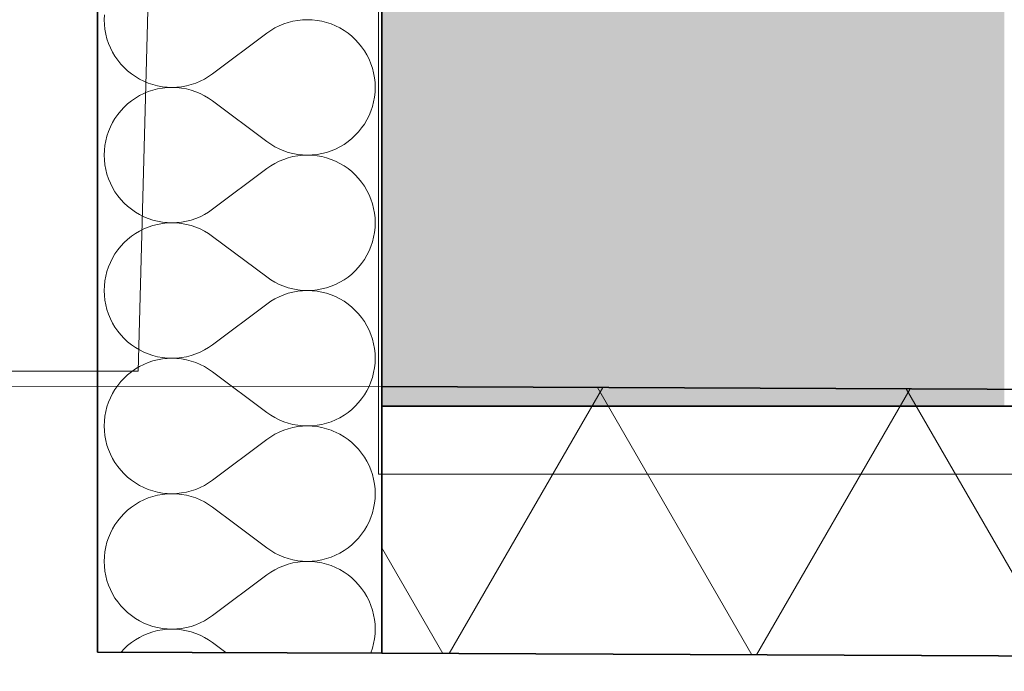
# Model space of a CAD drawing. Header units: millimetres. Extents: x 82175 to 237000, y 24756 to 471700.
# Tile 140 of 256: x 92576 to 93130, y 373202 to 373569. Entities that reach past the tile are written whole.
import ezdxf

# ---------------------------------------------------------------- set-up
doc = ezdxf.new("R2010")
doc.units = ezdxf.units.MM
for name, color, linetype in [('- A - ocieplenie', 8, 'Continuous'), ('Konstrukcja - Stropy', 8, 'Continuous'), ('Konstrukcja - Ściany zewnętrzne', 8, 'Continuous')]:
    doc.layers.add(name, color=color, linetype=linetype)

# ---------------------------------------------------------------- blocks, each defined once
blk = doc.blocks.new('*X27')
at = {"layer": '- A - ocieplenie', "linetype": 'Continuous', "lineweight": 13, "ltscale": 100}
for p, q in [((19911.38, 382868.09), (19910.48, 382868.46)), ((19913.82, 382866.87), (19911.38, 382868.09)), ((19916.16, 382865.49), (19913.82, 382866.87)), ((19918.39, 382863.93), (19916.16, 382865.49)), ((19920.51, 382862.23), (19918.39, 382863.93)), ((19922.5, 382860.38), (19920.51, 382862.23)), ((19924.36, 382858.38), (19922.5, 382860.38)), ((19926.07, 382856.27), (19924.36, 382858.38)), ((19927.62, 382854.03), (19926.07, 382856.27)), ((19929.01, 382851.69), (19927.62, 382854.03)), ((19930.23, 382849.26), (19929.01, 382851.69)), ((19931.27, 382846.75), (19930.23, 382849.26)), ((19932.13, 382844.17), (19931.27, 382846.75)), ((19932.8, 382841.53), (19932.13, 382844.17)), ((19933.28, 382838.85), (19932.8, 382841.53)), ((19933.57, 382836.15), (19933.28, 382838.85)), ((19933.67, 382833.43), (19933.57, 382836.15)), ((19933.57, 382830.71), (19933.67, 382833.43)), ((19932.8, 382825.33), (19933.28, 382828.01)), ((19933.28, 382828.01), (19933.57, 382830.71)), ((19931.27, 382820.11), (19932.13, 382822.69)), ((19932.13, 382822.69), (19932.8, 382825.33)), ((19872.72, 382802.95), (19854.74, 382816.44)), ((19929.01, 382815.17), (19930.23, 382817.6)), ((19930.23, 382817.6), (19931.27, 382820.11)), ((19924.36, 382808.47), (19926.07, 382810.59)), ((19926.07, 382810.59), (19927.62, 382812.83)), ((19927.62, 382812.83), (19929.01, 382815.17)), ((19920.51, 382804.63), (19922.5, 382806.48)), ((19922.5, 382806.48), (19924.36, 382808.47)), ((19872.72, 382802.95), (19874.95, 382801.4)), ((19874.95, 382801.4), (19877.29, 382800.01)), ((19877.29, 382800.01), (19879.72, 382798.79)), ((19911.38, 382798.77), (19913.82, 382799.99)), ((19913.82, 382799.99), (19916.16, 382801.37)), ((19916.16, 382801.37), (19918.39, 382802.92)), ((19918.39, 382802.92), (19920.51, 382804.63)), ((19879.72, 382798.79), (19882.23, 382797.75)), ((19882.23, 382797.75), (19884.82, 382796.89)), ((19884.82, 382796.89), (19887.45, 382796.21)), ((19887.45, 382794.46), (19884.82, 382793.78)), ((19887.45, 382796.21), (19890.13, 382795.73)), ((19890.13, 382794.94), (19887.45, 382794.46)), ((19890.13, 382795.73), (19892.83, 382795.43)), ((19892.83, 382795.24), (19890.13, 382794.94)), ((19892.83, 382795.43), (19895.55, 382795.33)), ((19895.55, 382795.33), (19892.83, 382795.24)), ((19895.55, 382795.33), (19898.27, 382795.43)), ((19898.27, 382795.24), (19895.55, 382795.33)), ((19898.27, 382795.43), (19900.98, 382795.72)), ((19900.98, 382794.95), (19898.27, 382795.24)), ((19900.98, 382795.72), (19903.65, 382796.2)), ((19903.65, 382794.47), (19900.98, 382794.95)), ((19903.65, 382796.2), (19906.29, 382796.87)), ((19906.29, 382793.8), (19903.65, 382794.47)), ((19906.29, 382796.87), (19908.87, 382797.73)), ((19908.87, 382797.73), (19911.38, 382798.77)), ((19874.95, 382789.27), (19872.72, 382787.72)), ((19877.29, 382790.66), (19874.95, 382789.27)), ((19879.72, 382791.88), (19877.29, 382790.66)), ((19882.23, 382792.92), (19879.72, 382791.88)), ((19884.82, 382793.78), (19882.23, 382792.92)), ((19908.87, 382792.94), (19906.29, 382793.8)), ((19911.38, 382791.9), (19908.87, 382792.94)), ((19913.82, 382790.68), (19911.38, 382791.9)), ((19916.16, 382789.3), (19913.82, 382790.68)), ((19918.39, 382787.74), (19916.16, 382789.3)), ((19872.72, 382787.72), (19842.24, 382764.86)), ((19920.51, 382786.04), (19918.39, 382787.74)), ((19922.5, 382784.19), (19920.51, 382786.04)), ((19924.36, 382782.19), (19922.5, 382784.19)), ((19926.07, 382780.08), (19924.36, 382782.19)), ((19927.62, 382777.84), (19926.07, 382780.08)), ((19929.01, 382775.5), (19927.62, 382777.84)), ((19930.23, 382773.07), (19929.01, 382775.5)), ((19931.27, 382770.56), (19930.23, 382773.07)), ((19932.13, 382767.98), (19931.27, 382770.56)), ((19932.8, 382765.34), (19932.13, 382767.98)), ((19798.21, 382763.69), (19798.8, 382763.28)), ((19798.8, 382763.28), (19801.14, 382761.89)), ((19801.14, 382761.89), (19803.58, 382760.67)), ((19835.24, 382760.69), (19837.67, 382761.91)), ((19837.67, 382761.91), (19840.01, 382763.3)), ((19840.01, 382763.3), (19842.24, 382764.86)), ((19933.28, 382762.66), (19932.8, 382765.34)), ((19933.57, 382759.96), (19933.28, 382762.66)), ((19803.58, 382760.67), (19806.09, 382759.63)), ((19806.09, 382759.63), (19808.67, 382758.78)), ((19808.67, 382755.7), (19806.09, 382754.84)), ((19808.67, 382758.78), (19811.31, 382758.11)), ((19811.31, 382756.37), (19808.67, 382755.7)), ((19811.31, 382758.11), (19813.99, 382757.62)), ((19813.99, 382756.85), (19811.31, 382756.37)), ((19813.99, 382757.62), (19816.69, 382757.33)), ((19816.69, 382757.14), (19813.99, 382756.85)), ((19816.69, 382757.33), (19819.41, 382757.24)), ((19819.41, 382757.24), (19816.69, 382757.14)), ((19819.41, 382757.24), (19822.13, 382757.34)), ((19822.13, 382757.14), (19819.41, 382757.24)), ((19822.13, 382757.34), (19824.83, 382757.63)), ((19824.83, 382756.85), (19822.13, 382757.14)), ((19824.83, 382757.63), (19827.51, 382758.12)), ((19827.51, 382756.36), (19824.83, 382756.85)), ((19827.51, 382758.12), (19830.15, 382758.79)), ((19830.15, 382755.69), (19827.51, 382756.36)), ((19830.15, 382758.79), (19832.73, 382759.65)), ((19832.73, 382754.83), (19830.15, 382755.69)), ((19832.73, 382759.65), (19835.24, 382760.69)), ((19933.67, 382757.24), (19933.57, 382759.96)), ((19933.57, 382754.52), (19933.67, 382757.24)), ((19798.8, 382751.2), (19796.57, 382749.65)), ((19801.14, 382752.59), (19798.8, 382751.2)), ((19803.58, 382753.8), (19801.14, 382752.59)), ((19806.09, 382754.84), (19803.58, 382753.8)), ((19835.24, 382753.78), (19832.73, 382754.83)), ((19837.67, 382752.56), (19835.24, 382753.78)), ((19840.01, 382751.17), (19837.67, 382752.56)), ((19842.24, 382749.62), (19840.01, 382751.17)), ((19932.8, 382749.14), (19933.28, 382751.82)), ((19933.28, 382751.82), (19933.57, 382754.52)), ((19792.46, 382746.09), (19790.78, 382744.29)), ((19794.45, 382747.94), (19792.46, 382746.09)), ((19796.57, 382749.65), (19794.45, 382747.94)), ((19849.69, 382744.03), (19842.24, 382749.62)), ((19931.27, 382743.92), (19932.13, 382746.5)), ((19932.13, 382746.5), (19932.8, 382749.14)), ((19931.17, 382743.68), (19931.27, 382743.92))]:
    blk.add_line(p, q, dxfattribs=at)
blk = doc.blocks.new('*X28')
at = {"layer": '- A - ocieplenie', "linetype": 'Continuous', "lineweight": 13, "ltscale": 100}
for p, q in [((19781.39, 383102.81), (19781.29, 383100.1)), ((19781.29, 383100.1), (19781.39, 383097.38)), ((19884.82, 383098.54), (19882.23, 383097.68)), ((19887.45, 383099.22), (19884.82, 383098.54)), ((19890.13, 383099.7), (19887.45, 383099.22)), ((19892.83, 383100), (19890.13, 383099.7)), ((19895.55, 383100.1), (19892.83, 383100)), ((19898.27, 383100), (19895.55, 383100.1)), ((19900.97, 383099.71), (19898.27, 383100)), ((19903.65, 383099.23), (19900.97, 383099.71)), ((19906.29, 383098.56), (19903.65, 383099.23)), ((19908.87, 383097.7), (19906.29, 383098.56)), ((19781.39, 383097.38), (19781.68, 383094.67)), ((19781.68, 383094.67), (19782.16, 383092)), ((19874.95, 383094.03), (19872.72, 383092.48)), ((19877.29, 383095.42), (19874.95, 383094.03)), ((19879.72, 383096.64), (19877.29, 383095.42)), ((19882.23, 383097.68), (19879.72, 383096.64)), ((19911.38, 383096.66), (19908.87, 383097.7)), ((19913.82, 383095.44), (19911.38, 383096.66)), ((19916.16, 383094.06), (19913.82, 383095.44)), ((19918.39, 383092.51), (19916.16, 383094.06)), ((19782.16, 383092), (19782.83, 383089.36)), ((19782.83, 383089.36), (19783.69, 383086.78)), ((19872.72, 383092.48), (19842.24, 383069.62)), ((19920.51, 383090.8), (19918.39, 383092.51)), ((19922.5, 383088.95), (19920.51, 383090.8)), ((19924.36, 383086.96), (19922.5, 383088.95)), ((19783.69, 383086.78), (19784.74, 383084.26)), ((19784.74, 383084.26), (19785.95, 383081.83)), ((19926.07, 383084.84), (19924.36, 383086.96)), ((19927.62, 383082.6), (19926.07, 383084.84)), ((19929.01, 383080.26), (19927.62, 383082.6)), ((19785.95, 383081.83), (19787.34, 383079.49)), ((19787.34, 383079.49), (19788.89, 383077.26)), ((19788.89, 383077.26), (19790.6, 383075.14)), ((19930.23, 383077.83), (19929.01, 383080.26)), ((19931.27, 383075.32), (19930.23, 383077.83)), ((19790.6, 383075.14), (19792.46, 383073.15)), ((19792.46, 383073.15), (19794.45, 383071.3)), ((19794.45, 383071.3), (19796.57, 383069.59)), ((19932.13, 383072.74), (19931.27, 383075.32)), ((19932.8, 383070.1), (19932.13, 383072.74)), ((19796.57, 383069.59), (19798.8, 383068.04)), ((19798.8, 383068.04), (19801.14, 383066.65)), ((19801.14, 383066.65), (19803.58, 383065.44)), ((19803.58, 383065.44), (19806.09, 383064.4)), ((19832.73, 383064.41), (19835.24, 383065.46)), ((19835.24, 383065.46), (19837.67, 383066.68)), ((19837.67, 383066.68), (19840.01, 383068.07)), ((19840.01, 383068.07), (19842.24, 383069.62)), ((19933.28, 383067.42), (19932.8, 383070.1)), ((19933.57, 383064.72), (19933.28, 383067.42)), ((19806.09, 383064.4), (19808.67, 383063.54)), ((19808.67, 383060.46), (19806.09, 383059.61)), ((19808.67, 383063.54), (19811.31, 383062.87)), ((19811.31, 383061.13), (19808.67, 383060.46)), ((19811.31, 383062.87), (19813.99, 383062.39)), ((19813.99, 383061.62), (19811.31, 383061.13)), ((19813.99, 383062.39), (19816.69, 383062.1)), ((19816.69, 383061.91), (19813.99, 383061.62)), ((19816.69, 383062.1), (19819.41, 383062)), ((19819.41, 383062), (19816.69, 383061.91)), ((19819.41, 383062), (19822.13, 383062.1)), ((19822.13, 383061.9), (19819.41, 383062)), ((19822.13, 383062.1), (19824.83, 383062.39)), ((19824.83, 383061.61), (19822.13, 383061.9)), ((19824.83, 383062.39), (19827.51, 383062.88)), ((19827.51, 383061.12), (19824.83, 383061.61)), ((19827.51, 383062.88), (19830.15, 383063.55)), ((19830.15, 383060.45), (19827.51, 383061.12)), ((19830.15, 383063.55), (19832.73, 383064.41)), ((19832.73, 383059.59), (19830.15, 383060.45)), ((19933.67, 383062), (19933.57, 383064.72)), ((19933.57, 383059.28), (19933.67, 383062)), ((19796.57, 383054.41), (19794.45, 383052.7)), ((19798.8, 383055.96), (19796.57, 383054.41)), ((19801.14, 383057.35), (19798.8, 383055.96)), ((19803.58, 383058.57), (19801.14, 383057.35)), ((19806.09, 383059.61), (19803.58, 383058.57)), ((19835.24, 383058.55), (19832.73, 383059.59)), ((19837.67, 383057.33), (19835.24, 383058.55)), ((19840.01, 383055.94), (19837.67, 383057.33)), ((19842.24, 383054.38), (19840.01, 383055.94)), ((19872.72, 383031.52), (19842.24, 383054.38)), ((19932.8, 383053.9), (19933.28, 383056.58)), ((19933.28, 383056.58), (19933.57, 383059.28)), ((19790.6, 383048.86), (19788.89, 383046.74)), ((19792.46, 383050.85), (19790.6, 383048.86)), ((19794.45, 383052.7), (19792.46, 383050.85)), ((19930.23, 383046.17), (19931.27, 383048.68)), ((19931.27, 383048.68), (19932.13, 383051.26)), ((19932.13, 383051.26), (19932.8, 383053.9)), ((19787.34, 383044.51), (19785.95, 383042.17)), ((19788.89, 383046.74), (19787.34, 383044.51)), ((19927.62, 383041.4), (19929.01, 383043.74)), ((19929.01, 383043.74), (19930.23, 383046.17)), ((19784.74, 383039.74), (19783.69, 383037.22)), ((19785.95, 383042.17), (19784.74, 383039.74)), ((19924.36, 383037.05), (19926.07, 383039.16)), ((19926.07, 383039.16), (19927.62, 383041.4)), ((19782.83, 383034.64), (19782.16, 383032.01)), ((19783.69, 383037.22), (19782.83, 383034.64)), ((19918.39, 383031.5), (19920.51, 383033.2)), ((19920.51, 383033.2), (19922.5, 383035.05)), ((19922.5, 383035.05), (19924.36, 383037.05)), ((19781.39, 383026.62), (19781.29, 383023.91)), ((19781.68, 383029.33), (19781.39, 383026.62)), ((19782.16, 383032.01), (19781.68, 383029.33)), ((19872.72, 383031.52), (19874.95, 383029.97)), ((19874.95, 383029.97), (19877.29, 383028.58)), ((19877.29, 383028.58), (19879.72, 383027.36)), ((19879.72, 383027.36), (19882.23, 383026.32)), ((19908.87, 383026.3), (19911.38, 383027.34)), ((19911.38, 383027.34), (19913.82, 383028.56)), ((19913.82, 383028.56), (19916.16, 383029.94)), ((19916.16, 383029.94), (19918.39, 383031.5)), ((19781.29, 383023.91), (19781.39, 383021.19)), ((19781.39, 383021.19), (19781.68, 383018.48)), ((19882.23, 383021.49), (19879.72, 383020.45)), ((19882.23, 383026.32), (19884.82, 383025.46)), ((19884.82, 383022.35), (19882.23, 383021.49)), ((19884.82, 383025.46), (19887.45, 383024.78)), ((19887.45, 383023.03), (19884.82, 383022.35)), ((19887.45, 383024.78), (19890.13, 383024.3)), ((19890.13, 383023.51), (19887.45, 383023.03)), ((19890.13, 383024.3), (19892.83, 383024)), ((19892.83, 383023.81), (19890.13, 383023.51)), ((19892.83, 383024), (19895.55, 383023.91)), ((19895.55, 383023.91), (19892.83, 383023.81)), ((19895.55, 383023.91), (19898.27, 383024)), ((19898.27, 383023.81), (19895.55, 383023.91)), ((19898.27, 383024), (19900.97, 383024.29)), ((19900.97, 383023.52), (19898.27, 383023.81)), ((19900.97, 383024.29), (19903.65, 383024.77)), ((19903.65, 383023.04), (19900.97, 383023.52)), ((19903.65, 383024.77), (19906.29, 383025.44)), ((19906.29, 383022.37), (19903.65, 383023.04)), ((19906.29, 383025.44), (19908.87, 383026.3)), ((19908.87, 383021.51), (19906.29, 383022.37)), ((19911.38, 383020.47), (19908.87, 383021.51)), ((19781.68, 383018.48), (19782.16, 383015.8)), ((19782.16, 383015.8), (19782.83, 383013.17)), ((19872.72, 383016.29), (19842.24, 382993.43)), ((19874.95, 383017.84), (19872.72, 383016.29)), ((19877.29, 383019.23), (19874.95, 383017.84)), ((19879.72, 383020.45), (19877.29, 383019.23)), ((19913.82, 383019.25), (19911.38, 383020.47)), ((19916.16, 383017.87), (19913.82, 383019.25)), ((19918.39, 383016.32), (19916.16, 383017.87)), ((19920.51, 383014.61), (19918.39, 383016.32)), ((19782.83, 383013.17), (19783.69, 383010.59)), ((19783.69, 383010.59), (19784.74, 383008.07)), ((19922.5, 383012.76), (19920.51, 383014.61)), ((19924.36, 383010.77), (19922.5, 383012.76)), ((19926.07, 383008.65), (19924.36, 383010.77)), ((19784.74, 383008.07), (19785.95, 383005.64)), ((19785.95, 383005.64), (19787.34, 383003.3)), ((19927.62, 383006.41), (19926.07, 383008.65)), ((19929.01, 383004.07), (19927.62, 383006.41)), ((19787.34, 383003.3), (19788.89, 383001.07)), ((19788.89, 383001.07), (19790.6, 382998.95)), ((19790.6, 382998.95), (19792.46, 382996.96)), ((19930.23, 383001.64), (19929.01, 383004.07)), ((19931.27, 382999.13), (19930.23, 383001.64)), ((19932.13, 382996.55), (19931.27, 382999.13)), ((19792.46, 382996.96), (19794.45, 382995.11)), ((19794.45, 382995.11), (19796.57, 382993.4)), ((19796.57, 382993.4), (19798.8, 382991.85)), ((19840.01, 382991.88), (19842.24, 382993.43)), ((19932.8, 382993.91), (19932.13, 382996.55)), ((19933.28, 382991.23), (19932.8, 382993.91)), ((19798.8, 382991.85), (19801.14, 382990.46)), ((19801.14, 382990.46), (19803.58, 382989.25)), ((19803.58, 382989.25), (19806.09, 382988.21)), ((19806.09, 382988.21), (19808.67, 382987.35)), ((19830.15, 382987.36), (19832.73, 382988.22)), ((19832.73, 382988.22), (19835.24, 382989.27)), ((19835.24, 382989.27), (19837.67, 382990.49)), ((19837.67, 382990.49), (19840.01, 382991.88)), ((19933.57, 382988.53), (19933.28, 382991.23)), ((19933.67, 382985.81), (19933.57, 382988.53)), ((19803.58, 382982.38), (19801.14, 382981.16)), ((19806.09, 382983.42), (19803.58, 382982.38)), ((19808.67, 382984.27), (19806.09, 382983.42)), ((19808.67, 382987.35), (19811.31, 382986.68)), ((19811.31, 382984.94), (19808.67, 382984.27)), ((19811.31, 382986.68), (19813.99, 382986.19)), ((19813.99, 382985.43), (19811.31, 382984.94)), ((19813.99, 382986.19), (19816.69, 382985.91)), ((19816.69, 382985.71), (19813.99, 382985.43)), ((19816.69, 382985.91), (19819.41, 382985.81)), ((19819.41, 382985.81), (19816.69, 382985.71)), ((19819.41, 382985.81), (19822.13, 382985.91)), ((19822.13, 382985.71), (19819.41, 382985.81)), ((19822.13, 382985.91), (19824.83, 382986.2)), ((19824.83, 382985.42), (19822.13, 382985.71)), ((19824.83, 382986.2), (19827.51, 382986.69)), ((19827.51, 382984.93), (19824.83, 382985.42)), ((19827.51, 382986.69), (19830.15, 382987.36)), ((19830.15, 382984.26), (19827.51, 382984.93)), ((19832.73, 382983.4), (19830.15, 382984.26)), ((19835.24, 382982.35), (19832.73, 382983.4)), ((19837.67, 382981.14), (19835.24, 382982.35)), ((19933.28, 382980.39), (19933.57, 382983.09)), ((19933.57, 382983.09), (19933.67, 382985.81)), ((19796.57, 382978.22), (19794.45, 382976.51)), ((19798.8, 382979.77), (19796.57, 382978.22)), ((19801.14, 382981.16), (19798.8, 382979.77)), ((19840.01, 382979.74), (19837.67, 382981.14)), ((19842.24, 382978.19), (19840.01, 382979.74)), ((19872.72, 382955.33), (19842.24, 382978.19)), ((19932.13, 382975.07), (19932.8, 382977.71)), ((19932.8, 382977.71), (19933.28, 382980.39)), ((19790.6, 382972.67), (19788.89, 382970.55)), ((19792.46, 382974.66), (19790.6, 382972.67)), ((19794.45, 382976.51), (19792.46, 382974.66)), ((19930.23, 382969.98), (19931.27, 382972.49)), ((19931.27, 382972.49), (19932.13, 382975.07)), ((19785.95, 382965.98), (19784.74, 382963.55)), ((19787.34, 382968.32), (19785.95, 382965.98)), ((19788.89, 382970.55), (19787.34, 382968.32)), ((19927.62, 382965.21), (19929.01, 382967.55)), ((19929.01, 382967.55), (19930.23, 382969.98)), ((19783.69, 382961.03), (19782.83, 382958.45)), ((19784.74, 382963.55), (19783.69, 382961.03)), ((19922.5, 382958.86), (19924.36, 382960.86)), ((19924.36, 382960.86), (19926.07, 382962.97)), ((19926.07, 382962.97), (19927.62, 382965.21)), ((19782.16, 382955.82), (19781.68, 382953.14)), ((19782.83, 382958.45), (19782.16, 382955.82)), ((19872.72, 382955.33), (19874.95, 382953.78)), ((19916.16, 382953.75), (19918.39, 382955.31)), ((19918.39, 382955.31), (19920.51, 382957.01)), ((19920.51, 382957.01), (19922.5, 382958.86)), ((19781.39, 382950.43), (19781.29, 382947.72)), ((19781.68, 382953.14), (19781.39, 382950.43)), ((19874.95, 382953.78), (19877.29, 382952.39)), ((19877.29, 382952.39), (19879.72, 382951.17)), ((19879.72, 382951.17), (19882.23, 382950.13)), ((19882.23, 382950.13), (19884.82, 382949.27)), ((19884.82, 382949.27), (19887.45, 382948.59)), ((19903.65, 382948.58), (19906.29, 382949.25)), ((19906.29, 382949.25), (19908.87, 382950.11)), ((19908.87, 382950.11), (19911.38, 382951.15)), ((19911.38, 382951.15), (19913.82, 382952.37)), ((19913.82, 382952.37), (19916.16, 382953.75)), ((19781.29, 382947.72), (19781.39, 382945)), ((19781.39, 382945), (19781.68, 382942.29)), ((19879.72, 382944.26), (19877.29, 382943.04)), ((19882.23, 382945.3), (19879.72, 382944.26)), ((19884.82, 382946.16), (19882.23, 382945.3)), ((19887.45, 382946.84), (19884.82, 382946.16)), ((19887.45, 382948.59), (19890.13, 382948.11)), ((19890.13, 382947.32), (19887.45, 382946.84)), ((19890.13, 382948.11), (19892.83, 382947.81)), ((19892.83, 382947.62), (19890.13, 382947.32)), ((19892.83, 382947.81), (19895.55, 382947.72)), ((19895.55, 382947.72), (19892.83, 382947.62)), ((19895.55, 382947.72), (19898.27, 382947.81)), ((19898.27, 382947.62), (19895.55, 382947.72)), ((19898.27, 382947.81), (19900.97, 382948.1)), ((19900.97, 382947.33), (19898.27, 382947.62)), ((19900.97, 382948.1), (19903.65, 382948.58)), ((19903.65, 382946.85), (19900.97, 382947.33)), ((19906.29, 382946.18), (19903.65, 382946.85)), ((19908.87, 382945.32), (19906.29, 382946.18)), ((19911.38, 382944.28), (19908.87, 382945.32)), ((19913.82, 382943.06), (19911.38, 382944.28)), ((19781.68, 382942.29), (19782.16, 382939.61)), ((19782.16, 382939.61), (19782.83, 382936.98)), ((19872.72, 382940.1), (19842.24, 382917.24)), ((19874.95, 382941.65), (19872.72, 382940.1)), ((19877.29, 382943.04), (19874.95, 382941.65)), ((19916.16, 382941.68), (19913.82, 382943.06)), ((19918.39, 382940.13), (19916.16, 382941.68)), ((19920.51, 382938.42), (19918.39, 382940.13)), ((19922.5, 382936.57), (19920.51, 382938.42)), ((19782.83, 382936.98), (19783.69, 382934.4)), ((19783.69, 382934.4), (19784.74, 382931.88)), ((19924.36, 382934.58), (19922.5, 382936.57)), ((19926.07, 382932.46), (19924.36, 382934.58)), ((19927.62, 382930.22), (19926.07, 382932.46)), ((19784.74, 382931.88), (19785.95, 382929.45)), ((19785.95, 382929.45), (19787.34, 382927.11)), ((19787.34, 382927.11), (19788.89, 382924.88)), ((19929.01, 382927.88), (19927.62, 382930.22)), ((19930.23, 382925.45), (19929.01, 382927.88)), ((19788.89, 382924.88), (19790.6, 382922.76)), ((19790.6, 382922.76), (19792.46, 382920.77)), ((19931.27, 382922.94), (19930.23, 382925.45)), ((19932.13, 382920.36), (19931.27, 382922.94)), ((19792.46, 382920.77), (19794.45, 382918.92)), ((19794.45, 382918.92), (19796.57, 382917.21)), ((19796.57, 382917.21), (19798.8, 382915.66)), ((19840.01, 382915.69), (19842.24, 382917.24)), ((19932.8, 382917.72), (19932.13, 382920.36)), ((19933.28, 382915.04), (19932.8, 382917.72)), ((19798.8, 382915.66), (19801.14, 382914.27)), ((19801.14, 382914.27), (19803.58, 382913.06)), ((19803.58, 382913.06), (19806.09, 382912.02)), ((19806.09, 382912.02), (19808.67, 382911.16)), ((19808.67, 382911.16), (19811.31, 382910.49)), ((19811.31, 382910.49), (19813.99, 382910)), ((19824.83, 382910.01), (19827.51, 382910.5)), ((19827.51, 382910.5), (19830.15, 382911.17)), ((19830.15, 382911.17), (19832.73, 382912.03)), ((19832.73, 382912.03), (19835.24, 382913.08)), ((19835.24, 382913.08), (19837.67, 382914.3)), ((19837.67, 382914.3), (19840.01, 382915.69)), ((19933.57, 382912.34), (19933.28, 382915.04)), ((19933.67, 382909.62), (19933.57, 382912.34)), ((19801.14, 382904.97), (19798.8, 382903.58)), ((19803.58, 382906.18), (19801.14, 382904.97)), ((19806.09, 382907.22), (19803.58, 382906.18)), ((19808.67, 382908.08), (19806.09, 382907.22)), ((19811.31, 382908.75), (19808.67, 382908.08)), ((19813.99, 382909.24), (19811.31, 382908.75)), ((19813.99, 382910), (19816.69, 382909.72)), ((19816.69, 382909.52), (19813.99, 382909.24)), ((19816.69, 382909.72), (19819.41, 382909.62)), ((19819.41, 382909.62), (19816.69, 382909.52)), ((19819.41, 382909.62), (19822.13, 382909.72)), ((19822.13, 382909.52), (19819.41, 382909.62)), ((19822.13, 382909.72), (19824.83, 382910.01)), ((19824.83, 382909.23), (19822.13, 382909.52)), ((19827.51, 382908.74), (19824.83, 382909.23)), ((19830.15, 382908.07), (19827.51, 382908.74)), ((19832.73, 382907.21), (19830.15, 382908.07)), ((19835.24, 382906.16), (19832.73, 382907.21)), ((19837.67, 382904.94), (19835.24, 382906.16)), ((19840.01, 382903.55), (19837.67, 382904.94)), ((19933.28, 382904.2), (19933.57, 382906.9)), ((19933.57, 382906.9), (19933.67, 382909.62)), ((19794.45, 382900.32), (19792.46, 382898.47)), ((19796.57, 382902.03), (19794.45, 382900.32)), ((19798.8, 382903.58), (19796.57, 382902.03)), ((19842.24, 382902), (19840.01, 382903.55)), ((19872.72, 382879.14), (19842.24, 382902)), ((19932.13, 382898.88), (19932.8, 382901.52)), ((19932.8, 382901.52), (19933.28, 382904.2)), ((19788.89, 382894.36), (19787.34, 382892.13)), ((19790.6, 382896.48), (19788.89, 382894.36)), ((19792.46, 382898.47), (19790.6, 382896.48)), ((19929.01, 382891.36), (19930.23, 382893.79)), ((19930.23, 382893.79), (19931.27, 382896.3)), ((19931.27, 382896.3), (19932.13, 382898.88)), ((19785.95, 382889.79), (19784.74, 382887.36)), ((19787.34, 382892.13), (19785.95, 382889.79)), ((19926.07, 382886.78), (19927.62, 382889.02)), ((19927.62, 382889.02), (19929.01, 382891.36)), ((19783.69, 382884.84), (19782.83, 382882.26)), ((19784.74, 382887.36), (19783.69, 382884.84)), ((19920.51, 382880.82), (19922.5, 382882.67)), ((19922.5, 382882.67), (19924.36, 382884.66)), ((19924.36, 382884.66), (19926.07, 382886.78)), ((19782.16, 382879.63), (19781.68, 382876.95)), ((19782.83, 382882.26), (19782.16, 382879.63)), ((19872.72, 382879.14), (19874.95, 382877.59)), ((19874.95, 382877.59), (19877.29, 382876.2)), ((19913.82, 382876.18), (19916.16, 382877.56)), ((19916.16, 382877.56), (19918.39, 382879.11)), ((19918.39, 382879.11), (19920.51, 382880.82)), ((19781.39, 382874.24), (19781.29, 382871.52)), ((19781.29, 382871.52), (19781.39, 382868.81)), ((19781.68, 382876.95), (19781.39, 382874.24)), ((19877.29, 382876.2), (19879.72, 382874.98)), ((19879.72, 382874.98), (19882.23, 382873.94)), ((19882.23, 382873.94), (19884.82, 382873.08)), ((19884.82, 382873.08), (19887.45, 382872.4)), ((19887.45, 382872.4), (19890.13, 382871.92)), ((19890.13, 382871.92), (19892.83, 382871.62)), ((19892.83, 382871.62), (19895.55, 382871.52)), ((19895.55, 382871.52), (19892.83, 382871.43)), ((19895.55, 382871.52), (19898.27, 382871.62)), ((19898.27, 382871.43), (19895.55, 382871.52)), ((19898.27, 382871.62), (19900.97, 382871.91)), ((19900.97, 382871.91), (19903.65, 382872.39)), ((19903.65, 382872.39), (19906.29, 382873.06)), ((19906.29, 382873.06), (19908.87, 382873.92)), ((19908.87, 382873.92), (19911.38, 382874.96)), ((19911.38, 382874.96), (19913.82, 382876.18)), ((19781.39, 382868.81), (19781.68, 382866.1)), ((19781.68, 382866.1), (19782.16, 382863.42)), ((19877.29, 382866.85), (19874.95, 382865.46)), ((19879.72, 382868.07), (19877.29, 382866.85)), ((19882.23, 382869.11), (19879.72, 382868.07)), ((19884.82, 382869.97), (19882.23, 382869.11)), ((19887.45, 382870.65), (19884.82, 382869.97)), ((19890.13, 382871.13), (19887.45, 382870.65)), ((19892.83, 382871.43), (19890.13, 382871.13)), ((19900.97, 382871.14), (19898.27, 382871.43)), ((19903.65, 382870.66), (19900.97, 382871.14)), ((19906.29, 382869.99), (19903.65, 382870.66)), ((19908.87, 382869.13), (19906.29, 382869.99)), ((19910.48, 382868.46), (19908.87, 382869.13)), ((19782.16, 382863.42), (19782.83, 382860.79)), ((19782.83, 382860.79), (19783.69, 382858.21)), ((19872.72, 382863.91), (19842.24, 382841.05)), ((19874.95, 382865.46), (19872.72, 382863.91)), ((19783.69, 382858.21), (19784.74, 382855.69)), ((19784.74, 382855.69), (19785.95, 382853.26)), ((19785.95, 382853.26), (19787.34, 382850.92)), ((19787.34, 382850.92), (19788.89, 382848.69)), ((19788.89, 382848.69), (19790.6, 382846.57)), ((19790.6, 382846.57), (19792.46, 382844.58)), ((19792.46, 382844.58), (19794.45, 382842.73)), ((19794.45, 382842.73), (19796.57, 382841.02)), ((19796.57, 382841.02), (19798.8, 382839.47)), ((19798.8, 382839.47), (19801.14, 382838.08)), ((19837.67, 382838.1), (19840.01, 382839.49)), ((19840.01, 382839.49), (19842.24, 382841.05)), ((19801.14, 382838.08), (19803.58, 382836.86)), ((19803.58, 382836.86), (19806.09, 382835.82)), ((19806.09, 382835.82), (19808.67, 382834.97)), ((19808.67, 382834.97), (19811.31, 382834.3)), ((19811.31, 382834.3), (19813.99, 382833.81)), ((19813.99, 382833.04), (19811.31, 382832.56)), ((19813.99, 382833.81), (19816.69, 382833.52)), ((19816.69, 382833.33), (19813.99, 382833.04)), ((19816.69, 382833.52), (19819.41, 382833.43)), ((19819.41, 382833.43), (19816.69, 382833.33)), ((19819.41, 382833.43), (19822.13, 382833.53)), ((19822.13, 382833.33), (19819.41, 382833.43)), ((19822.13, 382833.53), (19824.83, 382833.82)), ((19824.83, 382833.04), (19822.13, 382833.33)), ((19824.83, 382833.82), (19827.51, 382834.31)), ((19827.51, 382832.55), (19824.83, 382833.04)), ((19827.51, 382834.31), (19830.15, 382834.98)), ((19830.15, 382834.98), (19832.73, 382835.84)), ((19832.73, 382835.84), (19835.24, 382836.88)), ((19835.24, 382836.88), (19837.67, 382838.1)), ((19798.8, 382827.39), (19796.57, 382825.84)), ((19801.14, 382828.78), (19798.8, 382827.39)), ((19803.58, 382829.99), (19801.14, 382828.78)), ((19806.09, 382831.03), (19803.58, 382829.99)), ((19808.67, 382831.89), (19806.09, 382831.03)), ((19811.31, 382832.56), (19808.67, 382831.89)), ((19830.15, 382831.88), (19827.51, 382832.55)), ((19832.73, 382831.02), (19830.15, 382831.88)), ((19835.24, 382829.97), (19832.73, 382831.02)), ((19837.67, 382828.75), (19835.24, 382829.97)), ((19840.01, 382827.36), (19837.67, 382828.75)), ((19842.24, 382825.81), (19840.01, 382827.36)), ((19792.46, 382822.28), (19790.6, 382820.29)), ((19794.45, 382824.13), (19792.46, 382822.28)), ((19796.57, 382825.84), (19794.45, 382824.13)), ((19854.74, 382816.44), (19842.24, 382825.81)), ((19788.89, 382818.17), (19787.34, 382815.94)), ((19790.6, 382820.29), (19788.89, 382818.17)), ((19784.74, 382811.17), (19783.69, 382808.65)), ((19785.95, 382813.6), (19784.74, 382811.17)), ((19787.34, 382815.94), (19785.95, 382813.6)), ((19782.83, 382806.07), (19782.16, 382803.44)), ((19783.69, 382808.65), (19782.83, 382806.07)), ((19781.68, 382800.76), (19781.39, 382798.05)), ((19782.16, 382803.44), (19781.68, 382800.76)), ((19781.39, 382798.05), (19781.29, 382795.33)), ((19781.29, 382795.33), (19781.39, 382792.62)), ((19781.39, 382792.62), (19781.68, 382789.91)), ((19781.68, 382789.91), (19782.16, 382787.23)), ((19782.16, 382787.23), (19782.83, 382784.6)), ((19782.83, 382784.6), (19783.69, 382782.02)), ((19783.69, 382782.02), (19784.74, 382779.5)), ((19784.74, 382779.5), (19785.95, 382777.07)), ((19785.95, 382777.07), (19787.34, 382774.73)), ((19787.34, 382774.73), (19788.89, 382772.5)), ((19788.89, 382772.5), (19790.6, 382770.38)), ((19790.6, 382770.38), (19792.46, 382768.39)), ((19792.46, 382768.39), (19794.45, 382766.54)), ((19794.45, 382766.54), (19796.57, 382764.83)), ((19796.57, 382764.83), (19798.21, 382763.69))]:
    blk.add_line(p, q, dxfattribs=at)

msp = doc.modelspace()

# ---------------------------------------------------------------- hatches: boundary and pattern name
at = {"layer": '- A - ocieplenie', "linetype": 'Continuous', "lineweight": 13}
h = msp.add_hatch(dxfattribs=at)
h.set_pattern_fill('Izolacja_miękka_0002', color=8, style=0, pattern_type=2)
h.set_pattern_definition([(60, (-135208.59, 662558.78), (-129.90381, 75), []), (120, (-135208.59, 662558.78), (129.90381, 75), [])])
h.paths.add_polyline_path([(92779.92, 373212.06), (95120.43, 373201.9), (95120.87, 373351.9), (92779.92, 373362.06)])
at = {"layer": 'Konstrukcja - Ściany zewnętrzne', "linetype": 'Continuous', "lineweight": 13}
for points in [[(92779.92, 373701.04), (92779.92, 373351.04), (93129.92, 373701.04)], [(93129.92, 373701.04), (92779.92, 373351.04), (93129.92, 373351.04)]]:
    msp.add_hatch(color=8, dxfattribs=at).paths.add_polyline_path(points)

# ---------------------------------------------------------------- linework, layer by layer
at = {"layer": '- A - ocieplenie', "color": 8, "linetype": 'Continuous', "lineweight": 35, "ltscale": 100}
msp.add_line((92779.92, 373212.06), (92779.92, 373362.06), dxfattribs=at)
msp.add_line((92779.92, 373212.06), (92779.92, 373362.06), dxfattribs=at)
at = {"layer": '- A - ocieplenie', "color": 8, "linetype": 'Continuous', "lineweight": 35, "ltscale": 100, "flags": 128}
for points in [[(92619.92, 377975.27), (92619.92, 373212.75)], [(92779.92, 373362.06), (92779.92, 377975.27)], [(95120.87, 373351.9), (92779.92, 373362.06)], [(92619.92, 373212.75), (92779.92, 373212.06)], [(92779.92, 373212.06), (95120.43, 373201.9)]]:
    msp.add_lwpolyline(points, dxfattribs=at)
at = {"layer": 'Konstrukcja - Stropy', "color": 8, "linetype": 'Continuous', "lineweight": 13, "ltscale": 100, "flags": 128}
for points in [[(86119.98, 373370.84), (92642.83, 373370.84), (92779.92, 378499), (92779.92, 386151.07), (86119.98, 386151.07)], [(86119.98, 373370.84), (92779.92, 373362.06), (92779.92, 378499), (92779.92, 386151.07), (86119.98, 386151.07)], [(92778.07, 381281.04), (92778.07, 373312.87), (95320, 373312.87), (95320, 381281.04)]]:
    msp.add_lwpolyline(points, close=True, dxfattribs=at)
at = {"layer": 'Konstrukcja - Ściany zewnętrzne', "color": 8, "linetype": 'Continuous', "lineweight": 35, "ltscale": 100, "flags": 128}
for points in [[(92779.92, 373351.04), (92779.92, 373701.04)], [(92779.92, 373351.04), (95320, 373351.04)]]:
    msp.add_lwpolyline(points, dxfattribs=at)

# ---------------------------------------------------------------- block references
at = {"color": 8, "linetype": 'Continuous', "lineweight": 20, "ltscale": 100}
for name in ['*X28', '*X27']:
    msp.add_blockref(name, (72842.44, -9531.59), dxfattribs=at)

doc.saveas('drawing.dxf')
